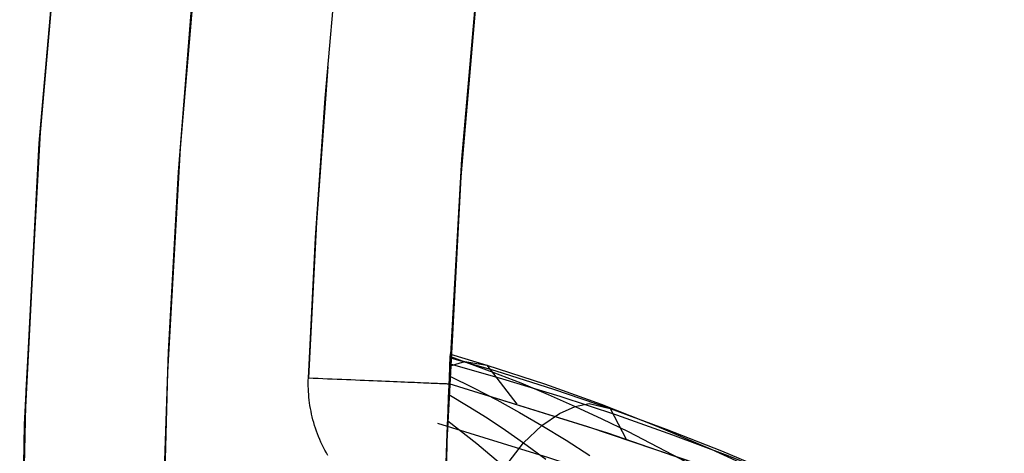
# Model space of a CAD drawing. Header units: millimetres. Extents: x -58 to 58, y -58 to 57.
# Tile 16 of 102: x -57.5 to -50.51, y 1.8 to 4.88. Entities that reach past the tile are written whole.
import ezdxf

# ---------------------------------------------------------------- set-up
doc = ezdxf.new("R2010")
doc.units = ezdxf.units.MM
doc.header["$MEASUREMENT"] = 0
doc.layers.add('Predefinito', color=5, linetype='Continuous')

msp = doc.modelspace()

# ---------------------------------------------------------------- linework, layer by layer
at = {"layer": 'Predefinito'}
for points in [[(-57.5, 0), (-57.4652, 2.0012), (-57.3607, 4), (-57.1867, 5.9939), (-56.9435, 7.9806)], [(-56.9435, 7.9806), (-57.1783, 6.0743), (-57.3492, 4.1611), (-57.4562, 2.2434), (-57.4991, 0.3231)], [(-56.0477, 7.1348), (-56.2266, 5.552), (-56.3608, 3.9642), (-56.4501, 2.3732), (-56.4946, 0.7809)], [(-55.451, 2.3328), (-55.4002, 3.3273), (-55.3316, 4.3208), (-55.2451, 5.3129), (-55.1409, 6.3032)], [(-57.1919, 5.9446), (-57.363, 3.967), (-57.4657, 1.9847), (-57.5, 0)], [(-54.208, 5.6344), (-54.3701, 3.76), (-54.4675, 1.8811), (-54.5, 0)], [(-54.2231, 5.4869), (-54.361, 3.8905), (-54.4518, 2.2908)], [(-56.5, 0), (-56.4861, 1.2541), (-56.4438, 2.5188), (-56.3725, 3.7933), (-56.2715, 5.0768)], [(-55.3139, 4.5414), (-55.3934, 3.4378), (-55.451, 2.3328)], [(-55.3124, 1.7815), (-55.3232, 1.8001), (-55.3335, 1.8188), (-55.3434, 1.8378), (-55.3528, 1.8569), (-55.3619, 1.8762), (-55.3705, 1.8957), (-55.3786, 1.9152), (-55.3864, 1.9349), (-55.3937, 1.9547), (-55.4005, 1.9746), (-55.407, 1.9946), (-55.413, 2.0146), (-55.4185, 2.0347), (-55.4236, 2.0548), (-55.4283, 2.075), (-55.4325, 2.0951), (-55.4363, 2.1153), (-55.4397, 2.1354), (-55.4426, 2.1555), (-55.4452, 2.1755), (-55.4473, 2.1955), (-55.449, 2.2154), (-55.4503, 2.2352), (-55.4512, 2.255), (-55.4517, 2.2746), (-55.4518, 2.2941), (-55.4516, 2.3135), (-55.451, 2.3328)], [(-41.1819, -5.8093), (-41.69, -5.2274), (-41.9535, -4.9413), (-42.2232, -4.6584), (-42.4994, -4.3789), (-42.7821, -4.1029), (-43.0711, -3.8305), (-43.3667, -3.5618), (-43.6688, -3.2968), (-43.9775, -3.0355), (-44.2928, -2.778), (-44.6148, -2.5244), (-45.2789, -2.0291), (-45.97, -1.5501), (-46.6886, -1.0876), (-47.4349, -0.6424), (-48.2091, -0.2145), (-49.0117, 0.1959), (-49.8431, 0.5888), (-50.7039, 0.9643), (-51.5946, 1.3222), (-52.5158, 1.6627), (-53.468, 1.9855), (-54.4518, 2.2908)]]:
    msp.add_lwpolyline(points, dxfattribs=at)
at = {"layer": 'Predefinito', "extrusion": (7.6917e-07, 1.07477e-05, 1)}
msp.add_lwpolyline([(-54.4521, 2.2873), (-54.3612, 3.8871), (-54.2233, 5.4835)], dxfattribs=at)
at = {"layer": 'Predefinito', "extrusion": (0.042032, 0.999116, 0)}
msp.add_lwpolyline([(55.5, 320), (55.4659, 319.9994), (55.4318, 319.9977), (55.3977, 319.9948), (55.3638, 319.9907), (55.3301, 319.9855), (55.2965, 319.9791), (55.2632, 319.9716), (55.2302, 319.9629), (55.1975, 319.9532), (55.1651, 319.9423), (55.1332, 319.9303), (55.1016, 319.9172), (55.0705, 319.9031), (55.0399, 319.8879), (55.0099, 319.8717), (54.9804, 319.8544), (54.9516, 319.8362), (54.9233, 319.817), (54.8958, 319.7968), (54.8689, 319.7757), (54.8428, 319.7537), (54.8175, 319.7309), (54.7929, 319.7071), (54.7692, 319.6826), (54.7463, 319.6572), (54.7243, 319.6311), (54.7032, 319.6043), (54.683, 319.5767), (54.6638, 319.5485), (54.6456, 319.5196), (54.6283, 319.4901), (54.6121, 319.4601), (54.5969, 319.4295), (54.5828, 319.3984), (54.5697, 319.3669), (54.5577, 319.3349), (54.5469, 319.3025), (54.5371, 319.2698), (54.5284, 319.2368), (54.5209, 319.2035), (54.5145, 319.1699), (54.5093, 319.1362), (54.5052, 319.1023), (54.5023, 319.0683), (54.5006, 319.0342), (54.5, 319)], dxfattribs=at)
at = {"layer": 'Predefinito', "extrusion": (0, 1, 0)}
msp.add_lwpolyline([(55.4518, 320), (55.4169, 319.9994), (55.3821, 319.9976), (55.3473, 319.9945), (55.3127, 319.9903), (55.2782, 319.9848), (55.2439, 319.9782), (55.2099, 319.9703), (55.1762, 319.9613), (55.1429, 319.9511), (55.1099, 319.9397), (55.0773, 319.9272), (55.0451, 319.9136), (55.0135, 319.8988), (54.9824, 319.883), (54.9519, 319.8661), (54.922, 319.8481), (54.8927, 319.8291), (54.8641, 319.8091), (54.8362, 319.7881), (54.8091, 319.7661), (54.7828, 319.7432), (54.7572, 319.7194), (54.7326, 319.6947), (54.7088, 319.6692), (54.6859, 319.6429), (54.6639, 319.6157), (54.6429, 319.5879), (54.6229, 319.5593), (54.6038, 319.53), (54.5859, 319.5001), (54.5689, 319.4696), (54.5531, 319.4385), (54.5383, 319.4069), (54.5247, 319.3747), (54.5122, 319.3421), (54.5008, 319.3091), (54.4906, 319.2758), (54.4816, 319.2421), (54.4737, 319.2081), (54.4671, 319.1738), (54.4616, 319.1393), (54.4573, 319.1047), (54.4543, 319.0699), (54.4525, 319.0351), (54.4518, 319.0002)], dxfattribs=at)
at = {"layer": 'Predefinito', "extrusion": (0.958737, -0.284294, 0)}
msp.add_lwpolyline([(-13.2841, 319), (-13.2843, 319.0222), (-13.2851, 319.0446), (-13.2863, 319.0672), (-13.2881, 319.0899), (-13.2904, 319.1127), (-13.2933, 319.1357), (-13.2968, 319.1588), (-13.3008, 319.182), (-13.3053, 319.2052), (-13.3105, 319.2285), (-13.3163, 319.2519), (-13.3227, 319.2752), (-13.3296, 319.2985), (-13.3372, 319.3218), (-13.3454, 319.345), (-13.3543, 319.3681), (-13.3637, 319.3911), (-13.3738, 319.414), (-13.3845, 319.4368), (-13.3958, 319.4593), (-13.4077, 319.4817), (-13.4202, 319.5038), (-13.4333, 319.5256), (-13.4471, 319.5472), (-13.4614, 319.5685), (-13.4763, 319.5895), (-13.4917, 319.6101), (-13.5077, 319.6303), (-13.5243, 319.6502), (-13.5413, 319.6696), (-13.5589, 319.6886), (-13.577, 319.7071), (-13.5955, 319.7252), (-13.6145, 319.7428), (-13.6339, 319.7598), (-13.6538, 319.7764), (-13.674, 319.7924), (-13.6946, 319.8078), (-13.7156, 319.8227), (-13.7369, 319.837), (-13.7584, 319.8507), (-13.7803, 319.8639), (-13.8024, 319.8764), (-13.8248, 319.8883), (-13.8473, 319.8996), (-13.8701, 319.9103), (-13.8929, 319.9203), (-13.916, 319.9298), (-13.9391, 319.9386), (-13.9623, 319.9468), (-13.9856, 319.9544), (-14.0089, 319.9614), (-14.0322, 319.9678), (-14.0556, 319.9735), (-14.0789, 319.9787), (-14.1021, 319.9833), (-14.1253, 319.9873), (-14.1484, 319.9908), (-14.1714, 319.9936), (-14.1942, 319.996), (-14.2169, 319.9977), (-14.2395, 319.999), (-14.2619, 319.9998), (-14.2841, 320)], dxfattribs=at)
at = {"layer": 'Predefinito', "extrusion": (1, 0, 0)}
msp.add_lwpolyline([(2.2908, 319), (2.2908, 60.0088)], dxfattribs=at)
at = {"layer": 'Predefinito', "extrusion": (2.88321e-07, -6.82626e-07, 1)}
msp.add_lwpolyline([(-36.3229, -40.6311), (-36.0076, -39.7664), (-35.7172, -38.9023), (-35.4514, -38.0392), (-35.2097, -37.1773), (-34.9916, -36.3171), (-34.7968, -35.459), (-34.6247, -34.6032), (-34.4749, -33.7503), (-34.347, -32.9004), (-34.2404, -32.054), (-34.1546, -31.2115), (-34.0891, -30.373), (-34.0434, -29.5389), (-34.017, -28.7096), (-34.0094, -27.8853), (-34.0201, -27.0664), (-34.0485, -26.2532), (-34.0942, -25.4459), (-34.1566, -24.6449), (-34.2352, -23.8502), (-34.3295, -23.0623), (-34.439, -22.2813), (-34.5632, -21.5075), (-34.7015, -20.7412), (-34.8534, -19.9826), (-35.0184, -19.232), (-35.1961, -18.4895), (-35.386, -17.7554), (-35.5875, -17.0298), (-35.8001, -16.313), (-36.257, -14.9064), (-36.5014, -14.2146), (-36.7582, -13.5275), (-37.0285, -12.8455), (-37.3134, -12.1691), (-37.6138, -11.4985), (-37.9307, -10.8343), (-38.2653, -10.1768), (-38.6186, -9.5263), (-38.9917, -8.8835), (-39.3854, -8.249), (-39.8006, -7.6236), (-40.2379, -7.0079), (-40.6981, -6.4029), (-41.182, -5.809), (-41.6901, -5.2272), (-41.9536, -4.9411), (-42.2233, -4.6582), (-42.4995, -4.3787), (-42.7822, -4.1027), (-43.0712, -3.8303), (-43.3668, -3.5616), (-43.6689, -3.2965), (-43.9776, -3.0353), (-44.2929, -2.7778), (-44.6149, -2.5242), (-45.279, -2.0289), (-45.9701, -1.5498), (-46.6887, -1.0874), (-47.435, -0.6421), (-48.2092, -0.2143), (-49.0118, 0.1961), (-49.8432, 0.589), (-50.7039, 0.9645), (-51.5947, 1.3225), (-52.5159, 1.6629), (-53.4681, 1.9857), (-54.4519, 2.291)], dxfattribs=at)
at = {"layer": 'Predefinito'}
for points in [[(-54.4726, 1.7264, 37.3222), (-54.4678, 1.8719, 38.1949), (-54.4634, 1.996, 39.0676), (-54.4595, 2.1013, 39.9401), (-54.456, 2.1902, 40.8126), (-54.4503, 2.3268, 42.5577), (-54.4462, 2.4197, 44.3025), (-54.4437, 2.4764, 46.0472), (-54.4425, 2.5031, 49.5358), (-54.4518, 2.2908, 60.0088)], [(-54.4452, 2.4184, 44.2725), (-54.3414, 2.4479, 46.3223), (-54.1847, 2.4239, 49.7751), (-53.9707, 2.1449, 60.0085)], [(-54.4436, 2.4837, 46.3836), (-54.1413, 2.374, 46.2021), (-53.9438, 2.2963, 46.0832), (-53.7489, 2.2149, 45.9658), (-53.5569, 2.1301, 45.8502), (-53.3676, 2.0422, 45.7367), (-53.1809, 1.9511, 45.6253), (-52.8142, 1.7601, 45.4096), (-52.6342, 1.6605, 45.3057), (-52.456, 1.5581, 45.2047), (-52.2797, 1.4532, 45.1067), (-52.1051, 1.3459, 45.0118), (-51.9322, 1.2362, 44.9203), (-51.7607, 1.1242, 44.8323), (-51.5906, 1.0101, 44.7479), (-51.4219, 0.8938, 44.6673), (-51.2545, 0.7756, 44.5906), (-51.0886, 0.6557, 44.5177), (-50.9242, 0.5342, 44.4484), (-50.7613, 0.4112, 44.3825), (-50.4403, 0.1614, 44.2601)], [(-54.4435, 2.4741, 51.624), (-54.1211, 2.3816, 51.5091), (-53.7117, 2.2536, 51.3635), (-53.3081, 2.1157, 51.2208), (-52.9109, 1.969, 51.082), (-52.5194, 1.8137, 50.9482), (-52.1334, 1.6504, 50.8204), (-51.7523, 1.4796, 50.6993), (-51.3758, 1.3016, 50.5861), (-51.0037, 1.1169, 50.4814), (-50.6354, 0.9257, 50.3859), (-50.2706, 0.7283, 50.2989), (-49.9094, 0.525, 50.2195), (-49.5521, 0.3165, 50.1468), (-49.1989, 0.103, 50.0799), (-48.8499, -0.1149, 50.0179), (-48.1651, -0.5622, 49.9047), (-47.4917, -1.0276, 49.8009), (-46.8268, -1.5146, 49.7041)], [(-54.4424, 2.5005, 49.8868), (-54.1847, 2.4239, 49.7751), (-53.7752, 2.2906, 49.5979), (-53.3731, 2.1458, 49.4246), (-52.9788, 1.9907, 49.2566), (-52.5915, 1.8259, 49.0951), (-52.2107, 1.652, 48.9409), (-51.8357, 1.4696, 48.7954), (-51.4662, 1.2793, 48.6595), (-51.1015, 1.0816, 48.5341), (-50.7414, 0.8769, 48.4199), (-50.3856, 0.6659, 48.3162), (-50.0344, 0.4491, 48.2218), (-49.688, 0.2272, 48.1356), (-49.3464, 0.0009, 48.0564), (-49.01, -0.2291, 47.9833), (-48.3529, -0.6979, 47.8504), (-47.7082, -1.1822, 47.7286), (-47.0717, -1.6863, 47.6151), (-46.4446, -2.2113, 47.5083)], [(-54.4458, 2.4328, 53.3397), (-54.0726, 2.3267, 53.2341), (-53.6664, 2.2019, 53.1195), (-53.2646, 2.069, 53.0068), (-52.8677, 1.9285, 52.8969), (-52.4753, 1.7807, 52.7907), (-52.0871, 1.6258, 52.6889), (-51.7029, 1.4643, 52.5924), (-51.3224, 1.2964, 52.5019), (-50.9455, 1.1223, 52.418), (-50.5717, 0.9422, 52.3414), (-50.2005, 0.756, 52.2715), (-49.8321, 0.5641, 52.2075), (-49.4668, 0.3667, 52.1488), (-48.7459, -0.0435, 52.0443), (-48.0392, -0.4724, 51.9522), (-47.3429, -0.9217, 51.8677), (-46.6556, -1.3939, 51.7891)], [(-54.4476, 2.3452, 42.8523), (-54.2793, 2.263, 42.7167), (-54.1142, 2.177, 42.5827), (-53.9521, 2.0876, 42.4505), (-53.7932, 1.9951, 42.3205), (-53.6222, 1.89, 42.1802), (-53.4543, 1.7815, 42.0428)], [(-50.0272, 0.6717, 60.0045), (-50.569, 0.9075, 60.005), (-51.1139, 1.133, 60.0055), (-52.213, 1.5543, 60.0065), (-53.3254, 1.9391, 60.0076), (-54.4518, 2.2908, 60.0088)], [(-54.4539, 2.2143, 41.0817), (-54.3172, 2.1326, 40.9529), (-54.1832, 2.048, 40.8257), (-54.0519, 1.9609, 40.7002), (-53.9235, 1.8713, 40.5765), (-53.766, 1.7557, 40.4242)], [(-54.4958, 0.6311, 33.3325), (-54.451, 0.7655, 33.8156), (-54.3806, 0.9734, 34.6367), (-54.3145, 1.1586, 35.466), (-54.2501, 1.3222, 36.3027), (-54.1862, 1.4656, 37.146), (-54.1217, 1.5906, 37.9953), (-54.0563, 1.6989, 38.8502), (-53.9235, 1.8713, 40.5765), (-53.7932, 1.9951, 42.3205), (-53.67, 2.0794, 44.0789), (-53.5569, 2.1301, 45.8502), (-53.4571, 2.1514, 47.6328), (-53.3081, 2.1157, 51.2208), (-53.1966, 1.8964, 60.0076)], [(-54.4625, 2.0273, 39.3125), (-54.2549, 1.8667, 39.0785), (-54.0563, 1.6989, 38.8502)], [(-54.5351, 2.01, 319.7071), (-53.7468, 1.7675, 319.7071), (-52.9621, 1.508, 319.7071), (-52.1813, 1.2304, 319.7071), (-51.4046, 0.9335, 319.7071), (-50.6327, 0.6163, 319.7071), (-49.8701, 0.2792, 319.7071), (-49.1185, -0.078, 319.7071), (-48.3785, -0.4562, 319.7071), (-47.6506, -0.8564, 319.7071), (-46.9353, -1.2796, 319.7071)]]:
    msp.add_polyline3d(points, dxfattribs=at)

doc.saveas('drawing.dxf')
